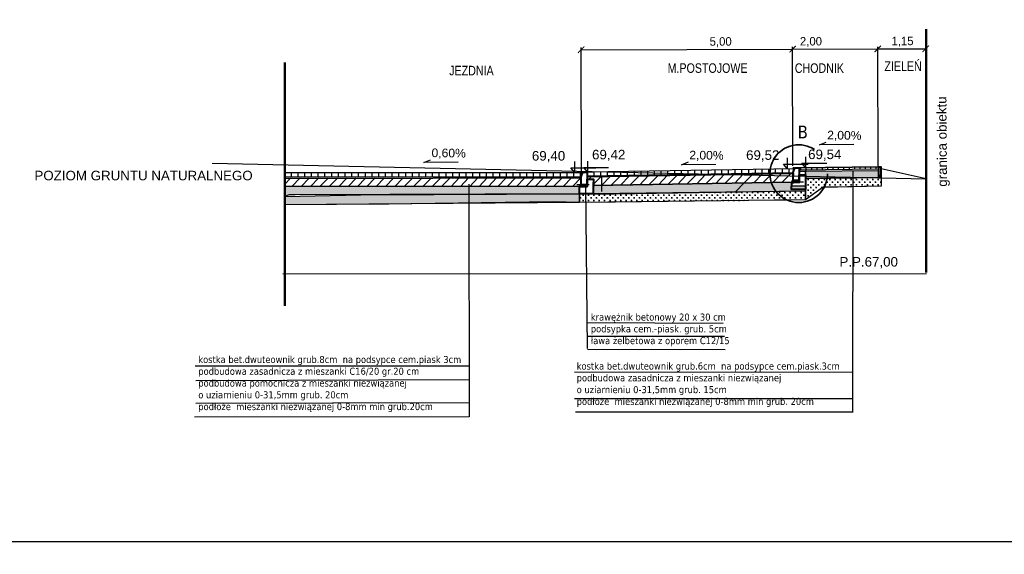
# Model space of a CAD drawing. Extents: x 8014 to 6635291, y -5609 to 5765892.
# Tile 109 of 158: x 6601866 to 6601889, y 5732616 to 5732629. Entities that reach past the tile are written whole.
import ezdxf
from ezdxf.enums import TextEntityAlignment as Align

# ---------------------------------------------------------------- set-up
doc = ezdxf.new("R2010")
doc.units = 0
doc.header["$PDSIZE"] = 0.75
doc.linetypes.add('ACAD_ISO03W100', pattern=[30, 12, -18])
doc.layers.get('0').update_dxf_attribs({"linetype": 'CONTINUOUS'})
doc.layers.get('Defpoints').update_dxf_attribs({"linetype": 'CONTINUOUS'})
doc.layers.add('1', color=7, linetype='CONTINUOUS')
doc.layers.add('a_zieleń', color=80, linetype='CONTINUOUS')
doc.layers.add('LSEC_____233', color=7, linetype='CONTINUOUS', lineweight=5)
doc.styles.add('Arial', font='arial.ttf')
doc.styles.add('Style-SWISSLT_1250', font='SWISSLT_1250.shx')
doc.dimstyles.new('KKK', dxfattribs={"dimscale": 0.5, "dimtxt": 0.4, "dimasz": 0.3, "dimexe": 0.1, "dimexo": 0.1, "dimgap": 0.1, "dimtad": 1, "dimtoh": 1, "dimtxsty": 'Standard', "dimblk": 'ARCHTICK', "dimcen": 2.5, "dimadec": 0, "dimazin": 0, "dimtfac": 1, "dimtix": 1, "dimtmove": 0, "dimatfit": 0, "dimldrblk": 'OBLIQUE', "dimfxl": 1, "dimarcsym": 0})

# ---------------------------------------------------------------- blocks, each defined once
blk = doc.blocks.new('_ArchTick')
at = {"color": 0, "linetype": 'ByBlock', "const_width": 0.15}
blk.add_lwpolyline([(-0.5, -0.5), (0.5, 0.5)], dxfattribs=at)
blk = doc.blocks.new('*D786')
at = {"color": 0, "lineweight": -2}
for p, q in [((6601879.238, 5732624.969), (6601879.228, 5732627.918)), ((6601879.229, 5732627.868), (6601884.218, 5732627.884)), ((6601884.227, 5732625.13), (6601884.218, 5732627.934))]:
    blk.add_line(p, q, dxfattribs=at)
at = {"layer": 'Defpoints', "color": 0, "linetype": 'ByBlock', "lineweight": -2}
for p in [(6601884.218, 5732627.884), (6601884.227, 5732625.08), (6601879.238, 5732624.919)]:
    blk.add_point(p, dxfattribs=at)
at = {"color": 0, "lineweight": -2, "xscale": 0.15, "yscale": 0.15, "zscale": 0.15}
for p, rotation in [((6601879.229, 5732627.868), 180.1807104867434), ((6601884.218, 5732627.884), 0.1807104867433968)]:
    blk.add_blockref('_ArchTick', p, dxfattribs=dict(at, rotation=rotation))
at = {"color": 0, "linetype": 'ByBlock', "lineweight": 9, "insert": (6601882.52, 5732628.045), "char_height": 0.2, "attachment_point": 5, "rotation": 0.1807}
blk.add_mtext('5,00', dxfattribs=at)
blk = doc.blocks.new('_Oblique')
at = {"color": 0, "linetype": 'ByBlock', "lineweight": -2}
blk.add_line((-0.5, -0.5), (0.5, 0.5), dxfattribs=at)
blk = doc.blocks.new('*D787')
at = {"color": 0, "lineweight": -2}
for p, q in [((6601884.227, 5732625.13), (6601884.218, 5732627.932)), ((6601884.218, 5732627.882), (6601886.228, 5732627.889)), ((6601886.237, 5732625.092), (6601886.228, 5732627.939))]:
    blk.add_line(p, q, dxfattribs=at)
at = {"layer": 'Defpoints', "color": 0, "linetype": 'ByBlock', "lineweight": -2}
for p in [(6601886.228, 5732627.889), (6601884.227, 5732625.08), (6601886.237, 5732625.042)]:
    blk.add_point(p, dxfattribs=at)
at = {"color": 0, "lineweight": -2, "xscale": 0.15, "yscale": 0.15, "zscale": 0.15}
for p, rotation in [((6601884.218, 5732627.882), 180.1807104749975), ((6601886.228, 5732627.889), 0.1807104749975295)]:
    blk.add_blockref('_ArchTick', p, dxfattribs=dict(at, rotation=rotation))
at = {"color": 0, "linetype": 'ByBlock', "lineweight": 9, "insert": (6601884.651, 5732628.05), "char_height": 0.2, "attachment_point": 5, "rotation": 0.1807}
blk.add_mtext('2,00', dxfattribs=at)
blk = doc.blocks.new('*U719')
at = {"layer": 'LSEC_____233', "color": 7, "linetype": 'Continuous', "lineweight": -3}
for p, q in [((0.238, -0.019), (0.142, 0.019)), ((-0.238, -0.019), (0.238, -0.019))]:
    blk.add_line(p, q, dxfattribs=at)
blk = doc.blocks.new('*U720')
at = {"layer": 'LSEC_____233', "color": 7, "linetype": 'Continuous', "lineweight": -3}
for p, q in [((0.238, -0.019), (0.142, 0.019)), ((-0.238, -0.019), (0.238, -0.019))]:
    blk.add_line(p, q, dxfattribs=at)
blk = doc.blocks.new('*U721')
at = {"layer": 'LSEC_____233', "color": 7, "linetype": 'Continuous', "lineweight": -3}
for p, q in [((0.238, -0.019), (0.142, 0.019)), ((-0.238, -0.019), (0.238, -0.019))]:
    blk.add_line(p, q, dxfattribs=at)
blk = doc.blocks.new('*D788')
at = {"color": 0, "lineweight": -2}
for p, q in [((6601886.237, 5732625.092), (6601886.228, 5732627.937)), ((6601886.228, 5732627.887), (6601887.36, 5732627.891)), ((6601887.369, 5732624.934), (6601887.36, 5732627.941))]:
    blk.add_line(p, q, dxfattribs=at)
at = {"layer": 'Defpoints', "color": 0, "linetype": 'ByBlock', "lineweight": -2}
for p in [(6601887.36, 5732627.891), (6601886.237, 5732625.042), (6601887.369, 5732624.884)]:
    blk.add_point(p, dxfattribs=at)
at = {"color": 0, "lineweight": -2, "xscale": 0.15, "yscale": 0.15, "zscale": 0.15}
for p, rotation in [((6601887.36, 5732627.891), 0.1807104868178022), ((6601886.228, 5732627.887), 180.1807104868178)]:
    blk.add_blockref('_ArchTick', p, dxfattribs=dict(at, rotation=rotation))
at = {"color": 0, "linetype": 'ByBlock', "lineweight": 9, "insert": (6601886.812, 5732628.056), "char_height": 0.2, "attachment_point": 5, "rotation": 0.1807}
blk.add_mtext('1,15', dxfattribs=at)

msp = doc.modelspace()

# ---------------------------------------------------------------- hatches: boundary and pattern name
at = {"lineweight": -3}
h = msp.add_hatch(dxfattribs=at)
h.set_pattern_fill('GRAVEL', color=256, scale=0.03, angle=1)
h.set_pattern_definition([(229.01279, (6601980.55431, 5732689.318114), (-5.975382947, -6.963345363), [0.1025164, -10.149145]), (185.96974, (6601980.48707, 5732689.24073), (9.129308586, 0.9214687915), [0.1759214, -17.4162147]), (133.510447, (6601980.3121, 5732689.222432), (7.765125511, -8.24773604), [0.1240445, -12.280417]), (268.27369, (6601980.01829, 5732689.026775), (0.495909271, 15.250977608), [0.1602014, -15.8599312]), (293.833654, (6601980.013466, 5732688.866646), (-3.969004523, 9.076113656), [0.15709, -15.5519423]), (358.27369, (6601980.076943, 5732688.722952), (-15.250977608, 0.495909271), [0.1602014, -15.8599312]), (38.69424, (6601980.237072, 5732688.718126), (-9.771503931, -7.791722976), [0.211858, -20.9739346]), (73.255328, (6601980.402425, 5732688.850572), (5.040615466, 16.854537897), [0.200016, -19.801577]), (122.429566, (6601980.46005, 5732689.042107), (-6.267955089, 9.798101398), [0.160744, -15.9136637]), (176.23636, (6601980.37385, 5732689.177783), (8.394022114, -0.615597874), [0.183514, -8.992181]), (223.397438, (6601980.190732, 5732689.18983), (-8.9963212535, -8.5403081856), [0.2373234, -23.4950318]), (139.814075, (6601980.77269, 5732689.03232), (-5.412980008, 4.478212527), [0.0810014, -8.0191697]), (172.469234, (6601980.71081, 5732689.08459), (9.931088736, -1.350884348), [0.1541046, -15.2563917]), (226, (6601980.55803, 5732689.1048), (0.0132987, -0.761884), [0.107763, -0.969868]), (204.19859, (6601980.5031, 5732689.19528), (3.78282225, 1.590261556), [0.0580324, -5.7451867]), (292.80141, (6601980.45017, 5732689.1715), (-0.80178014, 2.2723531), [0.0820697, -4.021426]), (31.96376, (6601980.48198, 5732689.09584), (2.25905436, 1.56366409), [0.133296, -4.3098894]), (162.56505, (6601980.59506, 5732689.1664), (1.5370666, -0.73528648), [0.096386, -2.3132694]), (17.38954, (6601980.00828, 5732689.16378), (7.578943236, 2.418639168), [0.1350264, -13.367648]), (71.346176, (6601980.137134, 5732689.204136), (-2.901249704, -8.433918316), [0.1132797, -11.2146647]), (294.19859, (6601980.5924, 5732689.31878), (-1.590261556, 3.78282225), [0.116064, -5.687155]), (344.61046, (6601980.639978, 5732689.212913), (-7.658735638, 2.152664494), [0.1350264, -13.367648]), (340.443955, (6601980.01652, 5732688.69141), (-3.836017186, 1.45727422), [0.1302106, -6.3803203]), (295.77514, (6601980.139224, 5732688.64783), (-3.955705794, 8.31422971), [0.1091016, -10.801078]), (67.80141, (6601980.61332, 5732688.55703), (1.45727422, 3.83601719), [0.116064, -5.687155]), (18.354025, (6601980.65717, 5732688.66449), (-9.851296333, -3.220419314), [0.127735, -12.645713]), (70.443955, (6601980.24, 5732688.55051), (-1.45727422, -3.836017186), [0.0651053, -6.4454256]), (102.30993, (6601980.56761, 5732688.55623), (-0.81507888, 3.03423704), [0.0388544, -3.8465985]), (166.96376, (6601980.55932, 5732688.5942), (2.29895056, -0.72198774), [0.15709, -2.9847164]), (187.009006, (6601980.40628, 5732688.629626), (7.605540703, 0.894871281), [0.14558, -14.4124095]), (304.69007, (6601980.48317, 5732689.02727), (-0.7884814, 1.51046915), [0.109897, -2.637533]), (354.157227, (6601980.54572, 5732688.936906), (12.9786245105, -1.297689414), [0.191867, -18.9948027]), (61.945396, (6601980.73659, 5732688.917374), (-2.95444464, -5.38638254), [0.0784525, -7.7668177]), (91, (6601980.7735, 5732688.9866), (-0.7751827, 0.748585), [0.04572, -0.71628]), (121.256437, (6601980.390645, 5732688.652216), (3.14062691, -5.279992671), [0.10586, -10.4801822]), (49.01279, (6601980.33572, 5732688.74271), (5.975382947, 6.963345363), [0.205033, -10.0466287]), (1, (6601980.4702, 5732688.8975), (0.748585, 0.7751827), [0.19812, -0.56388]), (326.304846, (6601980.668287, 5732688.90094), (7.711930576, -5.200200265), [0.120483, -11.927795]), (255.0546, (6601980.76853, 5732688.8341), (-0.70868901, -3.06083451), [0.1109487, -5.436495]), (208.645975, (6601980.739915, 5732688.726903), (-14.342807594, -7.8715153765), [0.1806435, -17.8837393]), (176.42608, (6601980.581382, 5732688.640303), (-9.917790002, 0.5890004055), [0.191109, -18.919754])])
h.paths.add_polyline_path([(6601884.523, 5732625), (6601886.244, 5732625.015), (6601886.245, 5732624.855), (6601884.522, 5732624.832)])
h.paths.add_polyline_path([(6601879.513, 5732624.525), (6601879.512, 5732624.575), (6601879.512, 5732624.665), (6601884.194, 5732624.744), (6601884.192, 5732624.656), (6601884.519, 5732624.656), (6601884.52, 5732624.533), (6601879.508, 5732624.466)])
h.paths.add_polyline_path([(6601872.335, 5732624.444), (6601872.225, 5732624.408), (6601872.23, 5732624.637), (6601879.189, 5732624.645), (6601879.19, 5732624.572), (6601879.188, 5732624.533), (6601879.186, 5732624.464), (6601872.48, 5732624.446)])
h = msp.add_hatch(dxfattribs=at)
h.set_pattern_fill('ANSI31', color=256, scale=0.05, angle=45)
h.set_pattern_definition([(90, (6601980.01905, 5732688.54666), (-0.15875, 0), [])])
h.paths.add_polyline_path([(6601884.262, 5732625.059), (6601879.368, 5732624.982), (6601879.367, 5732624.894), (6601884.233, 5732624.973)])
h.paths.add_polyline_path([(6601879.26, 5732624.966), (6601872.233, 5732624.962), (6601872.239, 5732624.867), (6601879.225, 5732624.871)])
h = msp.add_hatch(dxfattribs=at)
h.set_pattern_fill('ANSI31', color=256, scale=0.04, angle=45, style=0)
h.set_pattern_definition([(90, (6601978.7754, 5732689.0802), (-0.127, 0), [])])
h.paths.add_polyline_path([(6601884.372, 5732625.081), (6601886.245, 5732625.104), (6601886.244, 5732625.047), (6601884.374, 5732625.023)])
h = msp.add_hatch(dxfattribs=at)
h.set_pattern_fill('ANSI31', color=256, scale=0.05, angle=1)
h.set_pattern_definition([(46, (6601980.01905, 5732688.54666), (-0.1141952, 0.11027702), [])])
h.paths.add_polyline_path([(6601879.515, 5732624.816), (6601879.366, 5732624.818), (6601879.366, 5732624.867), (6601884.236, 5732624.947), (6601884.228, 5732624.834), (6601884.194, 5732624.744), (6601879.512, 5732624.665)])
h.paths.add_polyline_path([(6601872.237, 5732624.745), (6601872.24, 5732624.833), (6601879.221, 5732624.847), (6601879.227, 5732624.787), (6601879.227, 5732624.68), (6601879.189, 5732624.645), (6601872.23, 5732624.637)])
h = msp.add_hatch(dxfattribs=at)
h.set_pattern_fill('ANSI31', color=256, angle=1)
h.set_pattern_definition([(46, (6601980.019, 5732688.5467), (-2.2839, 2.20554), [])])
h.paths.add_polyline_path([(6601879.513, 5732624.525), (6601879.512, 5732624.575), (6601879.512, 5732624.665), (6601884.194, 5732624.744), (6601884.192, 5732624.656), (6601884.519, 5732624.656), (6601884.52, 5732624.533), (6601879.508, 5732624.466)])
h = msp.add_hatch(dxfattribs=at)
h.set_pattern_fill('CROSS', color=256, scale=0.01)
h.set_pattern_definition([(0, (6602010.364044, 5732698.02024), (0.0635, 0.0635), [0.03175, -0.09525]), (90, (6602010.37992, 5732698.00437), (-0.0635, 0.0635), [0.03175, -0.09525])])
h.paths.add_polyline_path([(6601884.526, 5732624.457), (6601884.52, 5732624.568), (6601884.522, 5732624.832), (6601886.309, 5732624.854), (6601886.31, 5732624.647), (6601885.114, 5732624.625), (6601884.938, 5732624.624), (6601884.523, 5732624.328)])
h = msp.add_hatch(dxfattribs=at)
h.set_pattern_fill('GRAVEL', color=256, scale=0.03, angle=47.9716, style=0)
h.set_pattern_definition([(275.9844, (6601923.94967, 5732624.66156), (1.01294838, -9.11961159), [0.102516, -10.149145]), (232.94135, (6601923.960356, 5732624.559603), (5.555872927, 7.302441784), [0.175921, -17.416215]), (180.48206, (6601923.85434, 5732624.419215), (11.32784057, 0.048497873), [0.124044, -12.280417]), (315.2453, (6601923.796885, 5732624.070926), (-10.810314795, 10.76918465), [0.160201, -15.859931]), (340.80526, (6601923.91065, 5732623.958133), (-9.34307396, 3.291778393), [0.15709, -15.551942]), (45.2453, (6601924.059005, 5732623.906484), (-10.76918465, -10.810314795), [0.160201, -15.859931]), (85.66585, (6601924.1718, 5732624.020248), (-0.971818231, -12.459887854), [0.211858, -20.973935]), (120.22694, (6601924.18781, 5732624.2315), (-8.881413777, 15.185642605), [0.200016, -19.801577]), (169.40118, (6601924.087116, 5732624.40432), (-11.439571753, 2.103865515), [0.160744, -15.913664]), (223.20797, (6601923.929115, 5732624.43389), (6.1777622, 5.71610201), [0.183514, -8.992181]), (270.36905, (6601923.795356, 5732624.308245), (0.104363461, -12.404022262), [0.237323, -23.495032]), (186.78568, (6601924.3076, 5732624.62619), (-6.9672482, -0.9012172), [0.081001, -8.01917]), (219.44084, (6601924.227167, 5732624.616617), (7.76410194, 6.33799125), [0.154105, -15.256392]), (272.9716, (6601924.10815, 5732624.5187), (0.566024, -0.510158), [0.107763, -0.969868]), (251.1702, (6601924.00452, 5732624.54031), (1.41874297, 3.8504343), [0.058032, -5.745187]), (339.773, (6601923.98579, 5732624.48539), (-2.208229, 0.9644505), [0.08207, -4.021426]), (78.93537, (6601924.0628, 5732624.45701), (0.39842687, 2.71838703), [0.133296, -4.30989]), (209.53666, (6601924.08838, 5732624.58783), (1.5863397, 0.6218892), [0.096386, -2.31327]), (64.36115, (6601923.6899, 5732624.157094), (3.403509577, 7.190710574), [0.135026, -13.367648]), (118.31779, (6601923.748325, 5732624.278826), (4.185627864, -7.87583312), [0.11328, -11.214665]), (341.1702, (6601923.97518, 5732624.68986), (-3.8504343, 1.41874297), [0.116064, -5.687155]), (31.58207, (6601924.08503, 5732624.6524), (-6.79965143, -4.12976227), [0.135026, -13.367648]), (27.41556, (6601924.04083, 5732623.8408), (-3.68283754, -1.80980211), [0.13021, -6.38032]), (342.74675, (6601924.15642, 5732623.90075), (-8.77705032, 2.78162034), [0.109102, -10.801078]), (114.77302, (6601924.5463, 5732624.18536), (-1.8098021, 3.68283754), [0.116064, -5.687155]), (65.32563, (6601924.497668, 5732624.29075), (-4.367960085, -9.39893955), [0.127735, -12.645713]), (117.41556, (6601924.29632, 5732623.90801), (1.80980211, -3.68283754), [0.065105, -6.445426]), (149.28154, (6601924.51569, 5732624.1514), (-2.7742526, 1.47460856), [0.038854, -3.846598]), (213.93537, (6601924.48229, 5732624.17125), (2.0964978, 1.1879129), [0.15709, -2.984716]), (233.98062, (6601924.351956, 5732624.083554), (4.53555686, 6.170394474), [0.14558, -14.41241]), (351.6617, (6601924.11374, 5732624.4111), (-1.6422053, 0.4542925), [0.109897, -2.637533]), (41.12884, (6601924.222477, 5732624.395162), (9.80473414, 8.60208582), [0.191867, -18.994803]), (108.917, (6601924.367, 5732624.52136), (1.9215333, -5.83520092), [0.078452, -7.766818]), (137.9716, (6601924.3416, 5732624.5956), (-1.076182, -0.055866), [0.04572, -0.71628]), (168.22805, (6601924.32477, 5732624.08754), (6.0027977, -1.30701178), [0.10586, -10.480182]), (95.9844, (6601924.22114, 5732624.109136), (-1.01294838, 9.11961159), [0.205033, -10.046629]), (47.9716, (6601924.1998, 5732624.31305), (-0.055866, 1.076182), [0.19812, -0.56388]), (13.27646, (6601924.332403, 5732624.46022), (9.063746, 2.089130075), [0.120483, -11.927795]), (302.0262, (6601924.44967, 5732624.48789), (1.75393652, -2.60665584), [0.110949, -5.436495]), (255.61759, (6601924.508503, 5732624.393823), (-4.032766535, -15.856029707), [0.180644, -17.883739]), (223.39769, (6601924.463633, 5732624.21884), (-7.198078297, -6.8481493), [0.191109, -18.919754])])
h.paths.add_polyline_path([(6601886.308, 5732624.894), (6601886.245, 5732624.894), (6601886.244, 5732624.851), (6601886.308, 5732624.851)])
h = msp.add_hatch(dxfattribs=at)
h.set_pattern_fill('CROSS', color=256, scale=0.01)
h.set_pattern_definition([(0, (6602011.33735, 5732697.71602), (0.0635, 0.0635), [0.03175, -0.09525]), (90, (6602011.353226, 5732697.700146), (-0.0635, 0.0635), [0.03175, -0.09525])])
h.paths.add_polyline_path([(6601879.186, 5732624.264), (6601879.186, 5732624.466), (6601880, 5732624.47), (6601884.523, 5732624.535), (6601884.523, 5732624.328), (6601884.136, 5732624.321), (6601883.784, 5732624.319), (6601880.028, 5732624.272)])
h = msp.add_hatch(dxfattribs=at)
h.set_pattern_fill('CROSS', color=256, scale=0.01)
h.set_pattern_definition([(0, (6602016.67329, 5732697.646824), (0.0635, 0.0635), [0.03175, -0.09525]), (90, (6602016.689167, 5732697.63095), (-0.0635, 0.0635), [0.03175, -0.09525])])
h.paths.add_polyline_path([(6601872.227, 5732624.211), (6601872.225, 5732624.408), (6601874.024, 5732624.446), (6601879.187, 5732624.466), (6601879.186, 5732624.264), (6601878.568, 5732624.278), (6601876.87, 5732624.258), (6601874.689, 5732624.226)])
at = {"layer": 'a_zieleń', "transparency": 33554687}
h = msp.add_hatch(dxfattribs=at)
h.set_pattern_fill('ANSI31', color=256, scale=2, angle=0.5416)
h.set_pattern_definition([(45.54155787, (6600987.53512, 5732094.77134), (-0.1784396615, 0.175097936), [])])
edge = h.paths.add_edge_path()
edge.add_line((6601184.523, 5731785.715), (6601184.767, 5731785.473))
edge.add_line((6601184.767, 5731785.473), (6601208.79, 5731802.27))
edge.add_line((6601208.79, 5731802.27), (6601211.05, 5731814.48))
edge.add_line((6601211.05, 5731814.48), (6601142.151, 5731813.823))
edge.add_arc((6601143.698, 5731819.102), 5.501, 253.6603, 270.5475)
edge.add_line((6601143.751, 5731813.601), (6601191.034, 5731814.053))
edge.add_arc((6601191.122, 5731812.113), 1.942, 359.8374, 92.594, ccw=False)
edge.add_line((6601193.063, 5731812.108), (6601193.074, 5731811.004))
edge.add_line((6601193.074, 5731811.004), (6601197.383, 5731811.045))
edge.add_line((6601197.383, 5731811.045), (6601197.425, 5731806.621))
edge.add_line((6601197.425, 5731806.621), (6601199.732, 5731806.642))
edge.add_line((6601199.732, 5731806.642), (6601199.803, 5731799.171))
edge.add_line((6601199.803, 5731799.171), (6601197.516, 5731797.165))
edge.add_line((6601197.516, 5731797.165), (6601194.216, 5731797.133))
edge.add_line((6601194.216, 5731797.133), (6601194.251, 5731793.47))
edge.add_arc((6601191.538, 5731793.658), 2.72, 281.0894, 356.0358, ccw=False)
edge.add_line((6601192.061, 5731790.989), (6601185.152, 5731786.156))
edge.add_arc((71774552.687, -87417922.681), 113685689.918, 124.97904394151, 124.97904432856)
h.paths.add_polyline_path([(6601204.906, 5731809.178), (6601202.577, 5731808.579), (6601203.741, 5731808.879)], flags=16)

# ---------------------------------------------------------------- linework, layer by layer
at = {"linetype": 'ACAD_ISO03W100', "lineweight": 50, "ltscale": 0.5}
for p, q in [((6601887.371, 5732628.356), (6601887.368, 5732622.614)), ((6601872.233, 5732627.568), (6601872.23, 5732621.826))]:
    msp.add_line(p, q, dxfattribs=at)
at = {"lineweight": -3}
for p, q in [((6601879.071, 5732625.232), (6601879.071, 5732624.982)), ((6601879.373, 5732625.235), (6601879.373, 5732624.986)), ((6601884.086, 5732625.317), (6601884.086, 5732625.068)), ((6601884.523, 5732625.09), (6601884.437, 5732625.19)), ((6601884.437, 5732625.19), (6601885.022, 5732625.19)), ((6601884.523, 5732625.339), (6601884.523, 5732625.09)), ((6601879.071, 5732624.982), (6601878.985, 5732625.082)), ((6601878.985, 5732625.082), (6601879.57, 5732625.082)), ((6601879.518, 5732624.982), (6601879.227, 5732624.982)), ((6601879.228, 5732625.062), (6601879.228, 5732624.68)), ((6601879.373, 5732624.986), (6601879.287, 5732625.086)), ((6601879.287, 5732625.086), (6601879.872, 5732625.086)), ((6601879.367, 5732625.018), (6601879.367, 5732624.637)), ((6601884.086, 5732625.068), (6601884, 5732625.168)), ((6601884, 5732625.168), (6601884.584, 5732625.168)), ((6601884.233, 5732625.093), (6601884.233, 5732624.712)), ((6601884.373, 5732625.099), (6601884.373, 5732624.717)), ((6601884.523, 5732625.025), (6601884.523, 5732624.394)), ((6601879.705, 5732624.9), (6601879.705, 5732624.519)), ((6601884.474, 5732624.742), (6601884.184, 5732624.742)), ((6601879.418, 5732624.68), (6601879.127, 5732624.68)), ((6601872.184, 5732622.582), (6601887.375, 5732622.585))]:
    msp.add_line(p, q, dxfattribs=at)
at = {"lineweight": 30, "ltscale": 2}
msp.add_line((6601887.376, 5732624.814), (6601870.517, 5732625.183), dxfattribs=at)
at = {"lineweight": 30}
for p, q in [((6601879.258, 5732624.966), (6601872.237, 5732624.957)), ((6601884.262, 5732625.059), (6601879.368, 5732624.982)), ((6601886.245, 5732625.104), (6601884.372, 5732625.081)), ((6601887.37, 5732624.822), (6601886.305, 5732625.061)), ((6601884.522, 5732624.444), (6601884.521, 5732624.567)), ((6601884.938, 5732624.624), (6601884.523, 5732624.328)), ((6601886.31, 5732624.647), (6601884.934, 5732624.62)), ((6601879.186, 5732624.264), (6601872.227, 5732624.211)), ((6601884.523, 5732624.328), (6601879.186, 5732624.264))]:
    msp.add_line(p, q, dxfattribs=at)
for p, q in [((6601885.641, 5732624.999), (6601885.63, 5732619.317)), ((6601876.576, 5732624.694), (6601876.587, 5732619.207)), ((6601879.327, 5732624.655), (6601879.365, 5732620.816)), ((6601882.579, 5732621.406), (6601879.356, 5732621.421)), ((6601882.614, 5732621.1), (6601879.371, 5732621.099)), ((6601882.623, 5732620.786), (6601879.379, 5732620.794)), ((6601876.585, 5732620.402), (6601870.119, 5732620.398)), ((6601876.589, 5732620.08), (6601870.129, 5732620.055)), ((6601885.634, 5732620.25), (6601879.069, 5732620.255)), ((6601885.634, 5732619.626), (6601879.069, 5732619.626)), ((6601876.581, 5732619.533), (6601870.129, 5732619.522)), ((6601876.587, 5732619.202), (6601870.098, 5732619.193)), ((6601885.644, 5732619.317), (6601879.096, 5732619.314))]:
    msp.add_line(p, q)
at = {"lineweight": -3}
for points in [[(6601862.308, 5732658.17), (6601921.756, 5732658.17), (6601921.756, 5732616.257), (6601862.308, 5732616.257)], [(6601879.26, 5732624.966), (6601872.233, 5732624.962), (6601872.239, 5732624.867), (6601879.225, 5732624.871)], [(6601884.262, 5732625.059), (6601879.368, 5732624.982), (6601879.367, 5732624.894), (6601884.233, 5732624.973)], [(6601884.372, 5732625.081), (6601886.245, 5732625.104), (6601886.244, 5732625.047), (6601884.374, 5732625.023)], [(6601884.376, 5732625), (6601884.523, 5732625), (6601884.522, 5732624.917), (6601884.375, 5732624.918)], [(6601884.523, 5732625), (6601886.244, 5732625.015), (6601886.245, 5732624.855), (6601884.522, 5732624.832)], [(6601872.237, 5732624.745), (6601872.24, 5732624.833), (6601872.24, 5732624.833), (6601879.221, 5732624.847), (6601879.227, 5732624.787), (6601879.227, 5732624.68), (6601879.189, 5732624.645), (6601872.23, 5732624.637)], [(6601879.515, 5732624.816), (6601879.366, 5732624.818), (6601879.366, 5732624.867), (6601884.236, 5732624.947), (6601884.228, 5732624.834), (6601884.228, 5732624.834), (6601884.194, 5732624.744), (6601879.512, 5732624.665)], [(6601879.513, 5732624.525), (6601879.512, 5732624.575), (6601879.512, 5732624.665), (6601884.194, 5732624.744), (6601884.192, 5732624.656), (6601884.519, 5732624.656), (6601884.52, 5732624.533), (6601879.508, 5732624.466)], [(6601884.526, 5732624.457), (6601884.52, 5732624.568), (6601884.522, 5732624.832), (6601886.309, 5732624.854), (6601886.31, 5732624.647), (6601885.114, 5732624.625), (6601884.938, 5732624.624), (6601884.523, 5732624.328)], [(6601872.335, 5732624.444), (6601872.225, 5732624.408), (6601872.23, 5732624.637), (6601879.189, 5732624.645), (6601879.19, 5732624.572), (6601879.188, 5732624.533), (6601879.186, 5732624.464), (6601872.48, 5732624.446)], [(6601879.186, 5732624.264), (6601879.186, 5732624.466), (6601880, 5732624.47), (6601884.523, 5732624.535), (6601884.523, 5732624.328), (6601884.136, 5732624.321), (6601883.784, 5732624.319), (6601880.028, 5732624.272)], [(6601872.227, 5732624.211), (6601872.225, 5732624.408), (6601874.024, 5732624.446), (6601879.187, 5732624.466), (6601879.186, 5732624.264), (6601878.568, 5732624.278), (6601876.87, 5732624.258), (6601874.689, 5732624.226)]]:
    msp.add_lwpolyline(points, close=True, dxfattribs=at)
at = {"lineweight": 40}
for points in [[(6601879.228, 5732624.867), (6601879.266, 5732624.982), (6601879.368, 5732624.982), (6601879.367, 5732624.679), (6601879.228, 5732624.68)], [(6601884.233, 5732624.97), (6601884.269, 5732625.08), (6601884.374, 5732625.081), (6601884.373, 5732624.782), (6601884.234, 5732624.783)], [(6601886.307, 5732625.1), (6601886.307, 5732625.1), (6601886.244, 5732625.098), (6601886.245, 5732624.893), (6601886.308, 5732624.894)], [(6601884.234, 5732624.783), (6601884.234, 5732624.783), (6601884.374, 5732624.782), (6601884.373, 5732624.742), (6601884.197, 5732624.742)], [(6601886.308, 5732624.894), (6601886.245, 5732624.894), (6601886.244, 5732624.851), (6601886.308, 5732624.851)], [(6601879.228, 5732624.68), (6601879.228, 5732624.68), (6601879.367, 5732624.679), (6601879.366, 5732624.639), (6601879.191, 5732624.64)]]:
    msp.add_lwpolyline(points, close=True, dxfattribs=at)
at = {"linetype": 'ACAD_ISO03W100', "lineweight": 35, "ltscale": 0.3}
msp.add_circle((6601884.362, 5732624.943), 0.681, dxfattribs=at)
at = {"layer": '1', "lineweight": 40}
for points in [[(6601879.511, 5732624.464), (6601879.188, 5732624.467), (6601879.188, 5732624.467), (6601879.191, 5732624.64), (6601879.191, 5732624.64), (6601879.366, 5732624.639), (6601879.369, 5732624.816), (6601879.515, 5732624.816)], [(6601884.521, 5732624.566), (6601884.195, 5732624.566), (6601884.195, 5732624.566), (6601884.197, 5732624.741), (6601884.197, 5732624.741), (6601884.372, 5732624.741), (6601884.373, 5732624.915), (6601884.522, 5732624.915)]]:
    msp.add_lwpolyline(points, close=True, dxfattribs=at)

# ---------------------------------------------------------------- block references
at = {"linetype": 'Continuous', "xscale": -1.701137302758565, "yscale": 1.701137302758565, "zscale": 1.701137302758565, "rotation": 0.525861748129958}
for name, p in [('*U721', (6601885.254, 5732625.66)), ('*U720', (6601875.915, 5732625.242)), ('*U719', (6601881.999, 5732625.189))]:
    msp.add_blockref(name, p, dxfattribs=at)

# ---------------------------------------------------------------- texts
at = {"lineweight": -3, "insert": (6601884.337, 5732626.077), "char_height": 0.3, "width": 22.20657, "attachment_point": 1, "rotation": 359.7889}
msp.add_mtext('{\\fTahoma|b0|i0|c238|p34;B}', dxfattribs=at)
at = {"char_height": 0.2, "attachment_point": 1}
for s, insert, width in [('{\\fTahoma|b0|i0|c238|p34;\\H0.8333x;krawężnik betonowy 20 x 30 cm\\Ppodsypka cem.-piask. grub. 5cm\\Pława żelbetowa z oporem C12/15}', (6601879.455, 5732621.642), 8.75545), ('{\\fTahoma|b0|i0|c238|p34;\\H0.8333x;kostka bet.dwuteownik grub.8cm  na podsypce cem.piask 3cm\\Ppodbudowa zasadnicza z mieszanki C16/20 gr.20 cm\\Ppodbudowa pomocnicza z mieszanki niezwiązanej \\Po uziarnieniu 0-31,5mm grub. 20cm\\Ppodłoże  mieszanki niezwiązanej 0-8mm min grub.20cm}', (6601870.19, 5732620.641), 20.01693), ('{\\fTahoma|b0|i0|c238|p34;\\H0.8333x;kostka bet.dwuteownik grub.6cm  na podsypce cem.piask.3cm\\Ppodbudowa zasadnicza z mieszanki niezwiązanej \\Po uziarnieniu 0-31,5mm grub. 15cm\\Ppodłoże  mieszanki niezwiązanej 0-8mm min grub. 20cm}', (6601879.121, 5732620.486), 20.01693)]:
    msp.add_mtext(s, dxfattribs=dict(at, insert=insert, width=width))
at = {"layer": 'LSEC_____233', "color": 7, "linetype": 'Continuous', "lineweight": -3, "style": 'Arial', "width": 0.8}
for s, p in [('M.POSTOJOWE', (6601881.268, 5732627.435)), ('CHODNIK', (6601884.27, 5732627.434)), ('ZIELEŃ', (6601886.385, 5732627.48)), ('JEZDNIA', (6601876.114, 5732627.376))]:
    msp.add_text(s, height=0.225, dxfattribs=at).set_placement(p, align=Align.MIDDLE_LEFT)
at = {"layer": 'LSEC_____233', "color": 7, "linetype": 'Continuous', "lineweight": -3, "style": 'Style-SWISSLT_1250'}
for s, height, rotation, p in [('granica obiektu', 0.225, 90.4154, (6601887.75, 5732624.635)), ('2,00%%%', 0.2041, 359.1575, (6601885.035, 5732625.855)), ('0,60%%%', 0.2041, 359.1575, (6601875.696, 5732625.437)), ('2,00%%%', 0.2041, 359.1575, (6601881.78, 5732625.384))]:
    msp.add_text(s, height=height, rotation=rotation, dxfattribs=at).set_placement(p, align=Align.MIDDLE_LEFT)
for s, p in [('69,40', (6601878.064, 5732625.364)), ('69,42', (6601879.484, 5732625.393)), ('69,52', (6601883.12, 5732625.382)), ('69,54', (6601884.584, 5732625.399)), ('POZIOM GRUNTU NATURALNEGO', (6601866.323, 5732624.899)), ('P.P.67,00', (6601885.324, 5732622.863))]:
    msp.add_text(s, height=0.225, dxfattribs=at).set_placement(p, align=Align.MIDDLE_LEFT)

# ---------------------------------------------------------------- dimensions: what is measured, and where the dimension line sits
at = {"lineweight": 9}
for base, p1, p2, text, picture, middle in [((6601884.218, 5732627.884), (6601879.238, 5732624.919), (6601884.227, 5732625.08), '5,00', '*D786', (6601882.52, 5732627.878)), ((6601886.228, 5732627.889), (6601884.227, 5732625.08), (6601886.237, 5732625.042), '2,00', '*D787', (6601884.651, 5732627.884)), ((6601887.36, 5732627.891), (6601886.237, 5732625.042), (6601887.369, 5732624.884), '1,15', '*D788', (6601886.812, 5732627.889))]:
    dim = msp.add_linear_dim(base=base, p1=p1, p2=p2, angle=180.1807, text=text, dimstyle='KKK', dxfattribs=at)
    dim.commit()
    dim.dimension.update_dxf_attribs({"geometry": picture, "text_midpoint": middle, "dimtype": 160})

doc.saveas('drawing.dxf')
